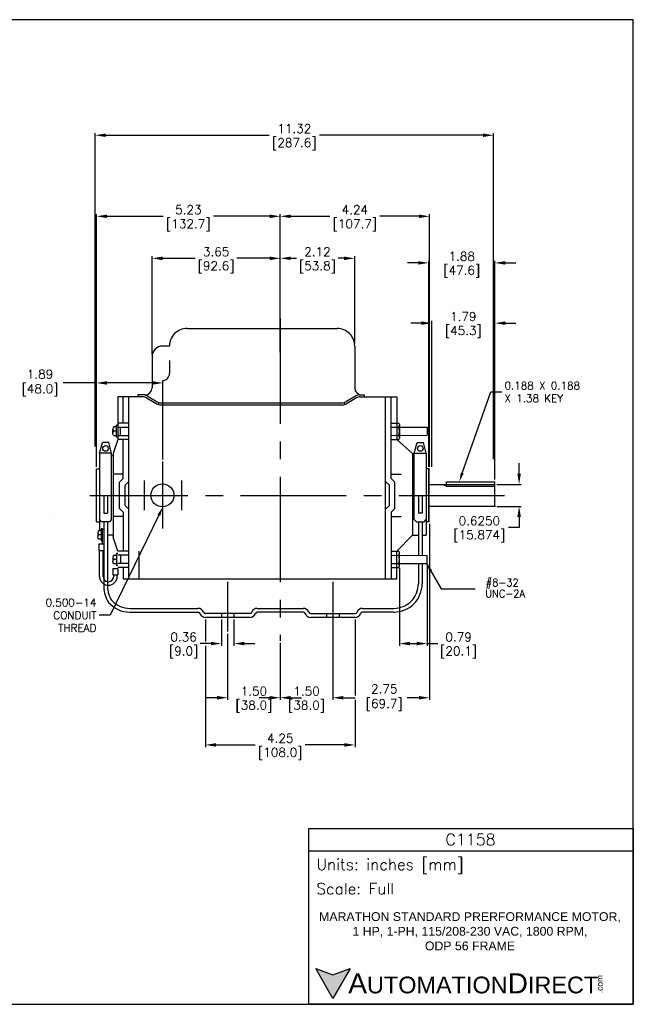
# Model space of a CAD drawing. Extents: x 897.4 to 937.4, y -8.5 to 19.5.
# Tile 2 of 2: x 920 to 937.4, y -8.5 to 19.5. Entities that reach past the tile are written whole.
import ezdxf
from ezdxf import colors
from ezdxf.entities.mleader import LeaderData, LeaderLine
from ezdxf.math import Vec2, Vec3

# ---------------------------------------------------------------- set-up
doc = ezdxf.new("R2010")
doc.units = 0
doc.header["$LTSCALE"] = 4
doc.header["$MEASUREMENT"] = 0
doc.linetypes.add('CENTER2', pattern=[1.125, 0.75, -0.125, 0.125, -0.125])
doc.layers.get('0').update_dxf_attribs({"linetype": 'CONTINUOUS'})
doc.layers.get('DEFPOINTS').update_dxf_attribs({"linetype": 'CONTINUOUS'})
for name, color, linetype in [('CENTER', 40, 'CENTER2'), ('DIMENSIONS', 140, 'CONTINUOUS'), ('DIMENSIONS @ 1', 140, 'CONTINUOUS'), ('TEXT', 140, 'CONTINUOUS')]:
    doc.layers.add(name, color=color, linetype=linetype)
doc.styles.add('\\M+2ABAC\\M+2A6A11', font='txt')
doc.styles.add('ROMANS', font='romans.shx')
doc.styles.get("Standard").update_dxf_attribs({"font": 'romans.shx'})
doc.dimstyles.new('DIMSTYLE_1', dxfattribs={"dimtxt": 0.1, "dimasz": 0.15, "dimexe": 0.18, "dimexo": 0.0625, "dimgap": 0.09, "dimtad": 0, "dimtih": 1, "dimtoh": 1, "dimdec": 3, "dimzin": 4, "dimdsep": 46, "dimtxsty": 'Standard', "dimcen": 0.09, "dimadec": 0, "dimazin": 0, "dimtp": 0.005, "dimtm": 0.005, "dimtfac": 1, "dimtdec": 3, "dimtofl": 0, "dimtmove": 0, "dimatfit": 3, "dimfxl": 0, "dimtolj": 1, "dimtzin": 4, "dimarcsym": 0})
doc.dimstyles.get("Standard").update_dxf_attribs({"dimtxt": 0.25, "dimasz": 0.3, "dimexe": 0.0625, "dimexo": 0.0625, "dimgap": 0.0625, "dimtad": 0, "dimtih": 1, "dimtoh": 1, "dimzin": 0, "dimdsep": 46, "dimtxsty": 'Standard', "dimcen": 0, "dimadec": 0, "dimazin": 0, "dimtfac": 1, "dimtofl": 0, "dimtmove": 0, "dimatfit": 3, "dimfxl": 0, "dimtolj": 1, "dimtzin": 0, "dimarcsym": 0})

# ---------------------------------------------------------------- blocks, each defined once
blk = doc.blocks.new('*D34')
at = {"layer": 'DEFPOINTS', "color": 0}
for p in [(933.435, 16.18), (922.112, 7.265), (933.435, 6.902)]:
    blk.add_point(p, dxfattribs=at)
at = {"layer": 'DIMENSIONS', "color": 0, "lineweight": -2}
for p, q in [((922.112, 7.327), (922.112, 16.242)), ((933.435, 6.965), (933.435, 16.242)), ((922.412, 16.18), (927.062, 16.18)), ((933.135, 16.18), (928.485, 16.18))]:
    blk.add_line(p, q, dxfattribs=at)
at = {"layer": 'DIMENSIONS', "color": 0}
for points in [[(922.412, 16.23), (922.412, 16.13), (922.112, 16.18)], [(933.135, 16.23), (933.135, 16.13), (933.435, 16.18)]]:
    blk.add_solid(points, dxfattribs=at)
at = {"layer": 'DIMENSIONS', "color": 0, "char_height": 0.25, "attachment_point": 5}
for s, insert in [('\\A1;11.32', (927.774, 16.367)), ('\\A1;[287.6]', (927.774, 15.927))]:
    blk.add_mtext(s, dxfattribs=dict(at, insert=insert))
blk = doc.blocks.new('*D7')
at = {"layer": 'DEFPOINTS', "color": 0}
for p in [(925.879, 2.067), (927.374, 1.804), (927.374, 0.184)]:
    blk.add_point(p, dxfattribs=at)
at = {"layer": 'DIMENSIONS', "color": 0, "lineweight": -2}
for p, q in [((925.879, 2.004), (925.879, 0.121)), ((927.374, 1.742), (927.374, 0.121)), ((925.579, 0.184), (925.279, 0.184)), ((927.674, 0.184), (927.974, 0.184))]:
    blk.add_line(p, q, dxfattribs=at)
at = {"layer": 'DIMENSIONS', "color": 0}
for points in [[(925.579, 0.234), (925.579, 0.134), (925.879, 0.184)], [(927.674, 0.234), (927.674, 0.134), (927.374, 0.184)]]:
    blk.add_solid(points, dxfattribs=at)
at = {"layer": 'DIMENSIONS', "color": 0, "char_height": 0.25, "attachment_point": 5}
for s, insert in [('\\A1;1.50', (926.626, 0.371)), ('\\A1;[38.0]', (926.626, -0.069))]:
    blk.add_mtext(s, dxfattribs=dict(at, insert=insert))
blk = doc.blocks.new('*D8')
at = {"layer": 'DEFPOINTS', "color": 0}
for p in [(931.615, 5.19), (928.869, 2.567), (931.615, 0.184)]:
    blk.add_point(p, dxfattribs=at)
at = {"layer": 'DIMENSIONS', "color": 0, "lineweight": -2}
for p, q in [((931.615, 5.127), (931.615, 0.121)), ((928.869, 2.504), (928.869, 0.121)), ((929.169, 0.184), (929.503, 0.184)), ((931.315, 0.184), (930.985, 0.184))]:
    blk.add_line(p, q, dxfattribs=at)
at = {"layer": 'DIMENSIONS', "color": 0}
for points in [[(929.169, 0.234), (929.169, 0.134), (928.869, 0.184)], [(931.315, 0.234), (931.315, 0.134), (931.615, 0.184)]]:
    blk.add_solid(points, dxfattribs=at)
at = {"layer": 'DIMENSIONS', "color": 0, "insert": (930.244, 0.184), "char_height": 0.25, "attachment_point": 5}
blk.add_mtext('\\A1; 2.75\\P [69.7]', dxfattribs=at)
blk = doc.blocks.new('*D9')
at = {"layer": 'DEFPOINTS', "color": 0}
for p in [(930.76, 3.945), (931.551, 4.004), (931.551, 1.725)]:
    blk.add_point(p, dxfattribs=at)
at = {"layer": 'DIMENSIONS', "color": 0, "lineweight": -2}
for p, q in [((931.551, 3.942), (931.551, 1.662)), ((930.76, 3.883), (930.76, 1.662)), ((931.06, 1.725), (931.251, 1.725)), ((931.551, 1.725), (931.851, 1.725))]:
    blk.add_line(p, q, dxfattribs=at)
at = {"layer": 'DIMENSIONS', "color": 0}
for points in [[(931.06, 1.775), (931.06, 1.675), (930.76, 1.725)], [(931.251, 1.775), (931.251, 1.675), (931.551, 1.725)]]:
    blk.add_solid(points, dxfattribs=at)
at = {"layer": 'DIMENSIONS', "color": 0, "char_height": 0.25, "attachment_point": 5}
for s, insert in [('\\A1;0.79', (932.443, 1.912)), ('\\A1;[20.1]', (932.443, 1.472))]:
    blk.add_mtext(s, dxfattribs=dict(at, insert=insert))
blk = doc.blocks.new('*D10')
at = {"layer": 'DEFPOINTS', "color": 0}
for p in [(933.471, 6.252), (933.471, 5.627), (934.163, 5.627)]:
    blk.add_point(p, dxfattribs=at)
at = {"layer": 'DIMENSIONS', "color": 0, "lineweight": -2}
for p, q in [((934.163, 6.552), (934.163, 6.852)), ((933.533, 6.252), (934.225, 6.252)), ((933.533, 5.627), (934.225, 5.627)), ((934.163, 5.327), (934.163, 5.027)), ((934.163, 5.027), (933.863, 5.027))]:
    blk.add_line(p, q, dxfattribs=at)
at = {"layer": 'DIMENSIONS', "color": 0}
for points in [[(934.113, 6.552), (934.213, 6.552), (934.163, 6.252)], [(934.113, 5.327), (934.213, 5.327), (934.163, 5.627)]]:
    blk.add_solid(points, dxfattribs=at)
at = {"layer": 'DIMENSIONS', "color": 0, "char_height": 0.25, "attachment_point": 5}
for s, insert in [('\\A1;0.6250', (933.033, 5.215)), ('\\A1;[15.874]', (933.033, 4.774))]:
    blk.add_mtext(s, dxfattribs=dict(at, insert=insert))
blk = doc.blocks.new('*D32')
at = {"layer": 'DEFPOINTS', "color": 0}
for p in [(927.374, 12.68), (923.729, 9.885), (927.374, 9.946)]:
    blk.add_point(p, dxfattribs=at)
at = {"layer": 'DIMENSIONS', "color": 0, "lineweight": -2}
for p, q in [((923.729, 9.948), (923.729, 12.742)), ((924.029, 12.68), (924.959, 12.68)), ((927.074, 12.68), (926.144, 12.68)), ((927.374, 10.008), (927.374, 12.742))]:
    blk.add_line(p, q, dxfattribs=at)
at = {"layer": 'DIMENSIONS', "color": 0}
for points in [[(924.029, 12.73), (924.029, 12.63), (923.729, 12.68)], [(927.074, 12.73), (927.074, 12.63), (927.374, 12.68)]]:
    blk.add_solid(points, dxfattribs=at)
at = {"layer": 'DIMENSIONS', "color": 0, "char_height": 0.25, "attachment_point": 5}
for s, insert in [('\\A1;3.65', (925.551, 12.867)), ('\\A1;[92.6]', (925.551, 12.427))]:
    blk.add_mtext(s, dxfattribs=dict(at, insert=insert))
blk = doc.blocks.new('*D21')
at = {"layer": 'DEFPOINTS', "color": 0}
for p in [(922.148, 9.136), (924.039, 6.901), (922.148, 6.69)]:
    blk.add_point(p, dxfattribs=at)
at = {"layer": 'DIMENSIONS', "color": 0, "lineweight": -2}
for p, q in [((922.148, 9.136), (921.201, 9.136)), ((922.148, 6.753), (922.148, 9.199)), ((923.739, 9.136), (922.448, 9.136)), ((924.039, 6.963), (924.039, 9.199))]:
    blk.add_line(p, q, dxfattribs=at)
at = {"layer": 'DIMENSIONS', "color": 0}
for points in [[(922.448, 9.186), (922.448, 9.086), (922.148, 9.136)], [(923.739, 9.186), (923.739, 9.086), (924.039, 9.136)]]:
    blk.add_solid(points, dxfattribs=at)
at = {"layer": 'DIMENSIONS', "color": 0, "insert": (920.46, 9.136), "char_height": 0.25, "attachment_point": 5}
blk.add_mtext('\\A1; 1.89\\P [48.0]', dxfattribs=at)
blk = doc.blocks.new('*D35')
at = {"layer": 'DEFPOINTS', "color": 0}
for p in [(929.49, 12.68), (927.374, 10.686), (929.49, 10.186)]:
    blk.add_point(p, dxfattribs=at)
at = {"layer": 'DIMENSIONS', "color": 0, "lineweight": -2}
for p, q in [((927.374, 10.748), (927.374, 12.742)), ((927.674, 12.68), (927.84, 12.68)), ((929.19, 12.68), (929.024, 12.68)), ((929.49, 10.248), (929.49, 12.742))]:
    blk.add_line(p, q, dxfattribs=at)
at = {"layer": 'DIMENSIONS', "color": 0}
for points in [[(927.674, 12.73), (927.674, 12.63), (927.374, 12.68)], [(929.19, 12.73), (929.19, 12.63), (929.49, 12.68)]]:
    blk.add_solid(points, dxfattribs=at)
at = {"layer": 'DIMENSIONS', "color": 0, "char_height": 0.25, "attachment_point": 5}
for s, insert in [('\\A1;2.12', (928.432, 12.867)), ('\\A1;[53.8]', (928.432, 12.427))]:
    blk.add_mtext(s, dxfattribs=dict(at, insert=insert))
blk = doc.blocks.new('*D16')
at = {"layer": 'DEFPOINTS', "color": 0}
for p in [(933.471, 12.55), (931.595, 6.69), (933.471, 6.327)]:
    blk.add_point(p, dxfattribs=at)
at = {"layer": 'DIMENSIONS', "color": 0, "lineweight": -2}
for p, q in [((931.595, 6.753), (931.595, 12.612)), ((933.471, 6.39), (933.471, 12.612)), ((931.295, 12.55), (930.995, 12.55)), ((933.771, 12.55), (934.071, 12.55))]:
    blk.add_line(p, q, dxfattribs=at)
at = {"layer": 'DIMENSIONS', "color": 0}
for points in [[(931.295, 12.6), (931.295, 12.5), (931.595, 12.55)], [(933.771, 12.6), (933.771, 12.5), (933.471, 12.55)]]:
    blk.add_solid(points, dxfattribs=at)
at = {"layer": 'DIMENSIONS', "color": 0, "char_height": 0.25, "attachment_point": 5}
for s, insert in [('\\A1;1.88', (932.533, 12.737)), ('\\A1;[47.6]', (932.533, 12.297))]:
    blk.add_mtext(s, dxfattribs=dict(at, insert=insert))
blk = doc.blocks.new('*D17')
at = {"layer": 'DEFPOINTS', "color": 0}
for p in [(933.471, 10.837), (931.686, 6.69), (933.471, 6.327)]:
    blk.add_point(p, dxfattribs=at)
at = {"layer": 'DIMENSIONS', "color": 0, "lineweight": -2}
for p, q in [((931.386, 10.837), (931.086, 10.837)), ((931.686, 6.753), (931.686, 10.9)), ((933.471, 6.39), (933.471, 10.9)), ((933.771, 10.837), (934.071, 10.837))]:
    blk.add_line(p, q, dxfattribs=at)
at = {"layer": 'DIMENSIONS', "color": 0}
for points in [[(931.386, 10.887), (931.386, 10.787), (931.686, 10.837)], [(933.771, 10.887), (933.771, 10.787), (933.471, 10.837)]]:
    blk.add_solid(points, dxfattribs=at)
at = {"layer": 'DIMENSIONS', "color": 0, "char_height": 0.25, "attachment_point": 5}
for s, insert in [('\\A1;1.79', (932.578, 11.025)), ('\\A1;[45.3]', (932.578, 10.584))]:
    blk.add_mtext(s, dxfattribs=dict(at, insert=insert))
blk = doc.blocks.new('*D37')
at = {"layer": 'DEFPOINTS', "color": 0}
for p in [(931.615, 13.875), (927.374, 10.686), (931.615, 6.69)]:
    blk.add_point(p, dxfattribs=at)
at = {"layer": 'DIMENSIONS', "color": 0, "lineweight": -2}
for p, q in [((927.374, 10.748), (927.374, 13.938)), ((927.674, 13.875), (928.783, 13.875)), ((931.315, 13.875), (930.206, 13.875)), ((931.615, 6.753), (931.615, 13.938))]:
    blk.add_line(p, q, dxfattribs=at)
at = {"layer": 'DIMENSIONS', "color": 0}
for points in [[(927.674, 13.925), (927.674, 13.825), (927.374, 13.875)], [(931.315, 13.925), (931.315, 13.825), (931.615, 13.875)]]:
    blk.add_solid(points, dxfattribs=at)
at = {"layer": 'DIMENSIONS', "color": 0, "char_height": 0.25, "attachment_point": 5}
for s, insert in [('\\A1;4.24', (929.495, 14.063)), ('\\A1;[107.7]', (929.495, 13.622))]:
    blk.add_mtext(s, dxfattribs=dict(at, insert=insert))
blk = doc.blocks.new('*D18')
at = {"layer": 'DEFPOINTS', "color": 0}
for p in [(928.869, 2.067), (927.374, 1.804), (928.869, 0.184)]:
    blk.add_point(p, dxfattribs=at)
at = {"layer": 'DIMENSIONS', "color": 0, "lineweight": -2}
for p, q in [((928.869, 2.004), (928.869, 0.121)), ((927.374, 1.742), (927.374, 0.121)), ((927.074, 0.184), (926.774, 0.184)), ((929.169, 0.184), (929.469, 0.184))]:
    blk.add_line(p, q, dxfattribs=at)
at = {"layer": 'DIMENSIONS', "color": 0}
for points in [[(927.074, 0.234), (927.074, 0.134), (927.374, 0.184)], [(929.169, 0.234), (929.169, 0.134), (928.869, 0.184)]]:
    blk.add_solid(points, dxfattribs=at)
at = {"layer": 'DIMENSIONS', "color": 0, "char_height": 0.25, "attachment_point": 5}
for s, insert in [('\\A1;1.50', (928.122, 0.371)), ('\\A1;[38.0]', (928.122, -0.069))]:
    blk.add_mtext(s, dxfattribs=dict(at, insert=insert))
blk = doc.blocks.new('*D36')
at = {"layer": 'DEFPOINTS', "color": 0}
for p in [(922.148, 13.875), (927.374, 10.686), (922.148, 6.69)]:
    blk.add_point(p, dxfattribs=at)
at = {"layer": 'DIMENSIONS', "color": 0, "lineweight": -2}
for p, q in [((922.148, 6.753), (922.148, 13.938)), ((922.448, 13.875), (924.05, 13.875)), ((927.074, 13.875), (925.472, 13.875)), ((927.374, 10.748), (927.374, 13.938))]:
    blk.add_line(p, q, dxfattribs=at)
at = {"layer": 'DIMENSIONS', "color": 0}
for points in [[(922.448, 13.925), (922.448, 13.825), (922.148, 13.875)], [(927.074, 13.925), (927.074, 13.825), (927.374, 13.875)]]:
    blk.add_solid(points, dxfattribs=at)
at = {"layer": 'DIMENSIONS', "color": 0, "char_height": 0.25, "attachment_point": 5}
for s, insert in [('\\A1;5.23', (924.761, 14.063)), ('\\A1;[132.7]', (924.761, 13.622))]:
    blk.add_mtext(s, dxfattribs=dict(at, insert=insert))
blk = doc.blocks.new('*D19')
at = {"layer": 'DEFPOINTS', "color": 0}
for p in [(925.701, 2.469), (926.056, 2.469), (925.701, 1.725)]:
    blk.add_point(p, dxfattribs=at)
at = {"layer": 'DIMENSIONS', "color": 0, "lineweight": -2}
for p, q in [((925.701, 2.406), (925.701, 1.662)), ((926.056, 2.406), (926.056, 1.662)), ((925.401, 1.725), (925.101, 1.725)), ((926.356, 1.725), (926.656, 1.725))]:
    blk.add_line(p, q, dxfattribs=at)
at = {"layer": 'DIMENSIONS', "color": 0}
for points in [[(925.401, 1.775), (925.401, 1.675), (925.701, 1.725)], [(926.356, 1.775), (926.356, 1.675), (926.056, 1.725)]]:
    blk.add_solid(points, dxfattribs=at)
at = {"layer": 'DIMENSIONS', "color": 0, "char_height": 0.25, "attachment_point": 5}
for s, insert in [('\\A1;0.36', (924.628, 1.912)), ('\\A1;[9.0]', (924.628, 1.472))]:
    blk.add_mtext(s, dxfattribs=dict(at, insert=insert))
blk = doc.blocks.new('*D20')
at = {"layer": 'DEFPOINTS', "color": 0}
for p in [(925.248, 2.469), (929.5, 2.469), (929.5, -1.158)]:
    blk.add_point(p, dxfattribs=at)
at = {"layer": 'DIMENSIONS', "color": 0, "lineweight": -2}
for p, q in [((925.248, 2.406), (925.248, 1.787)), ((929.5, 2.406), (929.5, 0.246)), ((925.248, 1.662), (925.248, -1.22)), ((929.5, 0.121), (929.5, -1.22)), ((925.548, -1.158), (926.663, -1.158)), ((929.2, -1.158), (928.085, -1.158))]:
    blk.add_line(p, q, dxfattribs=at)
at = {"layer": 'DIMENSIONS', "color": 0}
for points in [[(925.548, -1.108), (925.548, -1.208), (925.248, -1.158)], [(929.2, -1.108), (929.2, -1.208), (929.5, -1.158)]]:
    blk.add_solid(points, dxfattribs=at)
at = {"layer": 'DIMENSIONS', "color": 0, "char_height": 0.25, "attachment_point": 5}
for s, insert in [('\\A1;4.25', (927.374, -0.97)), ('\\A1;[108.0]', (927.374, -1.411))]:
    blk.add_mtext(s, dxfattribs=dict(at, insert=insert))

msp = doc.modelspace()

# ---------------------------------------------------------------- hatches: boundary and pattern name
at = {"layer": 'TEXT'}
msp.add_hatch(color=256, dxfattribs=at).paths.add_polyline_path([(929.36413, -7.5143), (928.87304, -7.69305), (928.38194, -7.5143), (928.87304, -8.36491)])

# ---------------------------------------------------------------- linework, layer by layer
for p, q in [((924.72628, 10.68575), (928.99001, 10.68575)), ((924.2261, 10.18558), (924.0287, 10.18558)), ((929.49018, 10.18558), (929.49018, 8.99364)), ((923.7286, 9.88547), (923.7286, 8.99472)), ((924.2261, 9.77558), (924.2261, 9.40241)), ((922.75954, 8.74158), (922.75954, 7.53041)), ((923.47248, 8.74158), (922.75954, 8.74158)), ((922.91336, 7.99058), (922.91336, 8.74158)), ((923.07341, 3.56881), (923.07341, 8.74158)), ((923.32346, 8.79588), (923.32346, 8.74158)), ((923.52853, 8.79588), (923.32346, 8.79588)), ((923.57374, 8.71406), (923.86358, 8.54398)), ((923.5885, 8.76836), (923.87834, 8.59827)), ((929.52757, 8.76836), (929.23775, 8.59827)), ((929.54232, 8.71406), (929.25249, 8.54398)), ((929.62883, 8.79588), (929.75526, 8.79588)), ((929.64359, 8.74158), (930.68386, 8.74158)), ((929.75526, 8.79588), (929.75526, 8.74181)), ((930.36998, 3.56881), (930.36998, 8.74158)), ((930.53004, 6.41787), (930.53004, 8.74158)), ((930.68386, 8.74158), (930.68386, 7.53041)), ((923.91237, 8.52346), (923.92714, 8.57775)), ((923.92523, 8.57075), (929.1366, 8.57075)), ((923.96288, 8.51646), (929.15319, 8.51646)), ((929.18895, 8.57775), (929.20371, 8.52346)), ((922.70279, 7.88404), (922.64777, 7.88404)), ((922.71779, 7.58994), (922.71779, 7.93105)), ((922.7578, 7.93105), (922.71779, 7.93105)), ((923.07341, 7.99058), (922.75954, 7.99058)), ((922.75954, 7.87553), (923.07341, 7.87553)), ((922.83333, 7.64546), (922.83333, 7.87553)), ((930.53004, 7.99057), (930.7401, 7.99057)), ((930.53004, 7.87553), (931.55105, 7.87553)), ((930.7401, 7.99057), (930.76011, 7.95592)), ((930.76011, 7.95592), (930.76011, 7.56506)), ((931.55105, 7.87553), (931.55105, 7.64888)), ((922.61776, 7.69872), (922.61776, 7.82227)), ((922.71779, 7.76049), (922.64777, 7.76049)), ((922.64777, 7.63695), (922.70529, 7.63695)), ((922.7578, 7.58994), (922.71779, 7.58994)), ((922.75954, 7.64546), (923.07341, 7.64546)), ((930.53004, 7.64546), (931.55105, 7.64888)), ((930.7401, 7.53041), (930.76011, 7.56506)), ((922.23713, 7.13515), (922.31947, 7.4424)), ((922.49892, 7.4424), (922.31947, 7.4424)), ((922.58125, 7.13515), (922.49892, 7.4424)), ((922.75954, 7.53041), (922.62826, 7.13028)), ((923.07341, 7.53041), (922.75954, 7.53041)), ((922.91336, 6.41787), (922.91336, 7.53041)), ((930.53004, 7.53041), (930.7401, 7.53041)), ((930.68386, 7.53041), (931.13513, 7.13028)), ((931.18216, 7.13515), (931.26448, 7.4424)), ((931.26448, 7.4424), (931.44393, 7.4424)), ((931.52627, 7.13515), (931.44393, 7.4424)), ((922.23713, 7.13515), (922.23713, 4.94302)), ((922.58125, 7.13515), (922.23713, 7.13515)), ((922.58125, 5.24963), (922.58125, 7.13515)), ((922.62826, 7.06776), (922.58125, 7.06776)), ((922.62826, 7.13028), (922.62826, 4.74945)), ((931.13513, 7.13028), (931.18216, 7.13028)), ((931.13513, 7.13028), (931.13513, 4.81198)), ((931.18216, 7.13515), (931.52627, 7.13515)), ((931.18216, 5.24963), (931.18216, 7.13515)), ((931.52627, 7.13515), (931.52627, 4.81198)), ((922.1481, 5.18961), (922.1481, 6.69013)), ((922.1481, 6.69013), (922.23713, 6.69013)), ((922.91336, 6.54008), (922.62826, 6.54008)), ((930.53004, 6.54008), (930.81513, 6.54008)), ((931.61529, 6.69013), (931.52627, 6.69013)), ((931.59529, 5.18961), (931.59529, 6.69013)), ((931.6099, 5.18961), (931.6099, 6.69013)), ((922.91336, 6.41787), (922.80832, 6.31283)), ((922.80832, 5.56689), (922.80832, 6.31283)), ((923.07341, 6.33501), (922.96838, 6.22998)), ((922.96838, 5.64977), (922.96838, 6.22998)), ((930.36998, 6.33501), (930.47501, 6.22998)), ((930.47501, 5.64977), (930.47501, 6.22998)), ((930.53004, 6.41787), (930.63507, 6.31283)), ((930.63507, 5.56689), (930.63507, 6.31283)), ((931.6153, 6.25234), (933.47086, 6.25234)), ((932.07884, 6.2069), (931.9691, 6.25234)), ((932.08799, 6.32738), (933.47086, 6.32738)), ((932.08799, 6.32738), (932.08799, 6.25234)), ((932.08799, 6.25234), (932.08799, 6.20409)), ((932.09798, 6.20308), (933.47086, 6.20308)), ((933.47086, 5.62738), (933.47086, 6.32738)), ((922.35567, 5.93987), (922.35567, 5.43284)), ((922.4627, 5.93987), (922.4627, 5.43284)), ((931.3007, 5.93987), (931.3007, 5.43284)), ((931.40773, 5.93987), (931.40773, 5.43284)), ((923.07341, 5.54473), (922.96838, 5.64977)), ((930.36998, 5.54473), (930.47501, 5.64977)), ((931.6153, 5.62738), (933.49086, 5.62738)), ((922.35567, 5.43284), (922.4627, 5.43284)), ((922.91336, 5.33966), (922.62826, 5.33966)), ((922.91336, 5.46185), (922.80832, 5.56689)), ((922.91336, 5.46185), (922.91336, 4.34932)), ((930.53004, 5.46185), (930.63507, 5.56689)), ((930.53004, 5.46185), (930.53004, 3.56881)), ((930.53004, 5.33966), (930.81513, 5.33966)), ((931.40773, 5.43284), (931.3007, 5.43284)), ((922.1481, 5.18961), (922.23713, 5.18961)), ((922.29715, 5.18961), (922.23713, 5.24963)), ((922.52123, 5.18961), (922.29715, 5.18961)), ((922.35568, 5.18961), (922.36118, 3.33576)), ((922.46271, 5.18961), (922.46271, 3.34858)), ((922.58125, 5.24963), (922.52123, 5.18961)), ((931.18216, 5.24963), (931.24217, 5.18961)), ((931.24217, 5.18961), (931.46625, 5.18961)), ((931.30068, 5.18961), (931.30068, 4.23277)), ((931.40772, 5.18961), (931.40772, 4.23241)), ((931.46625, 5.18961), (931.52627, 5.24963)), ((931.6099, 5.18961), (931.52627, 5.18961)), ((922.18561, 4.88125), (922.18561, 4.75771)), ((922.21562, 4.94302), (922.27064, 4.94302)), ((922.28564, 4.81948), (922.21562, 4.81948)), ((922.32566, 4.99004), (922.28564, 4.99004)), ((922.28564, 4.99004), (922.28564, 4.64892)), ((922.32566, 4.55798), (922.32566, 4.99004)), ((922.32566, 4.97653), (922.35567, 4.97653)), ((922.62826, 4.81198), (922.46271, 4.81198)), ((930.68386, 4.34931), (931.13513, 4.81198)), ((931.13513, 4.81198), (931.30068, 4.81198)), ((931.40772, 4.81198), (931.52627, 4.81198)), ((922.27064, 4.69594), (922.21562, 4.69594)), ((922.21562, 4.55798), (922.35567, 4.55798)), ((922.21562, 4.55798), (922.21562, 4.37543)), ((922.32566, 4.64892), (922.28564, 4.64892)), ((922.75954, 4.34932), (922.62826, 4.74945)), ((922.21562, 4.37543), (922.35567, 4.37543)), ((922.23563, 3.63561), (922.23563, 4.37543)), ((922.33566, 3.63561), (922.33566, 4.37543)), ((922.64777, 4.24278), (922.70529, 4.24278)), ((922.7578, 4.2898), (922.71779, 4.2898)), ((922.71779, 4.2898), (922.71779, 3.94868)), ((923.07341, 4.34932), (922.75954, 4.34932)), ((923.07341, 4.23428), (922.75954, 4.23428)), ((922.83333, 4.23428), (922.83333, 4.0042)), ((923.35954, 3.56881), (923.35954, 4.34932)), ((930.53004, 4.34931), (930.7401, 4.34931)), ((930.53004, 4.23428), (931.55105, 4.23086)), ((930.68386, 3.56881), (930.68386, 4.34931)), ((930.7401, 4.34931), (930.76011, 4.31466)), ((930.76011, 3.92381), (930.76011, 4.31466)), ((931.55105, 4.0042), (931.55105, 4.23086)), ((922.61776, 4.18101), (922.61776, 4.05747)), ((922.71779, 4.11924), (922.64777, 4.11924)), ((922.70279, 3.9957), (922.64777, 3.9957)), ((922.7578, 3.94868), (922.71779, 3.94868)), ((923.07341, 4.0042), (922.75954, 4.0042)), ((930.53004, 4.0042), (931.55105, 4.0042)), ((930.7401, 3.88916), (930.76011, 3.92381)), ((931.30068, 4.0042), (931.30068, 3.42617)), ((931.40772, 4.0042), (931.40772, 3.42617)), ((922.6195, 3.85775), (922.75954, 3.85775)), ((922.6195, 3.85775), (922.6195, 3.67519)), ((922.6195, 3.67519), (922.75954, 3.67519)), ((922.6395, 3.63561), (922.6395, 3.67519)), ((922.73954, 3.63561), (922.73954, 3.67519)), ((923.07341, 3.88916), (922.75954, 3.88916)), ((922.75954, 3.85775), (922.75954, 3.67519)), ((922.91336, 3.88916), (922.91336, 3.56881)), ((930.53004, 3.88916), (930.7401, 3.88916)), ((922.91336, 3.56881), (930.68386, 3.56881)), ((922.69685, 2.72594), (922.69795, 2.72594)), ((923.09722, 2.6189), (925.03476, 2.61889)), ((923.09737, 2.72594), (925.03476, 2.72593)), ((926.50864, 2.57587), (925.24838, 2.57587)), ((925.70095, 2.57587), (925.70095, 2.46884)), ((926.05608, 2.57587), (926.05608, 2.46884)), ((926.72225, 2.72593), (928.02571, 2.72593)), ((928.02571, 2.61889), (926.72225, 2.61889)), ((928.23933, 2.57587), (929.49959, 2.57587)), ((928.6919, 2.57587), (928.6919, 2.46884)), ((929.04703, 2.57587), (929.04703, 2.46884)), ((929.7132, 2.72593), (930.60044, 2.72593)), ((930.60044, 2.61889), (929.7132, 2.61889)), ((926.50864, 2.46884), (925.24838, 2.46884)), ((929.49959, 2.46884), (928.23933, 2.46884))]:
    msp.add_line(p, q)
for centre, radius in [((922.40919, 7.27378), 0.08003), ((931.3542, 7.27378), 0.08003), ((924.02315, 5.93987), 0.32812)]:
    msp.add_circle(centre, radius)
for centre, radius, start, end in [((924.72628, 10.18558), 0.50017, 90.000034, 180.000068), ((928.99001, 10.18558), 0.50017, 0, 90.000034), ((924.0287, 9.88547), 0.3001, 90.000034, 180.000068), ((924.02605, 9.40473), 0.20007, 270.000109, 0.000137), ((923.52853, 8.99596), 0.20007, 270.000109, 359.644046), ((929.69024, 8.99596), 0.20007, 180.663161, 270.000109), ((923.47248, 8.54151), 0.20007, 59.592789, 90.000034), ((923.48724, 8.59581), 0.20007, 59.592789, 90.000034), ((929.62883, 8.59581), 0.20007, 90.000034, 120.407211), ((929.64359, 8.54151), 0.20007, 90.000034, 120.407211), ((923.96484, 8.71651), 0.20007, 239.59298, 270.000109), ((923.9796, 8.77082), 0.20007, 239.59298, 270.000109), ((929.13647, 8.77082), 0.20007, 270.000109, 300.407211), ((929.15123, 8.71651), 0.20007, 270.000109, 300.407211), ((922.70279, 7.89904), 0.015, 269.999966, 0), ((930.66743, 7.93305), 0.09269, 321.642011, 0.000137), ((930.41938, 7.7605), 0.34074, 340.268386, 19.731614), ((922.70279, 7.62195), 0.015, 0, 90.000034), ((930.66743, 7.58793), 0.09269, 0, 38.358016), ((932.09798, 6.2531), 0.05002, 247.499867, 270.000109), ((922.27064, 4.95803), 0.015, 269.999966, 0), ((922.27064, 4.68093), 0.015, 0, 90.000034), ((922.70279, 4.25779), 0.015, 269.999966, 0), ((930.66743, 4.29179), 0.09269, 321.642011, 0.000137), ((930.41938, 4.11925), 0.34074, 340.268386, 19.731614), ((922.70279, 3.98069), 0.015, 0, 90.000034), ((930.66743, 3.94668), 0.09269, 0, 38.358016), ((922.48758, 3.63561), 0.25196, 180, 0), ((922.48758, 3.63561), 0.15192, 180, 0), ((930.60044, 3.42617), 0.80728, 270.000109, 0.000137), ((930.60044, 3.42617), 0.70024, 270.000109, 0.000137), ((923.16846, 3.33576), 0.80728, 180.00007, 213.237869), ((923.16295, 3.34858), 0.70024, 180.00007, 215.104478), ((923.09966, 3.42617), 0.80728, 221.308186, 270.000002), ((923.09966, 3.42617), 0.70024, 223.304431, 270.000002), ((925.03476, 2.55887), 0.16706, 19.8288, 90.000034), ((925.03476, 2.55887), 0.06002, 19.829528, 90.000034), ((925.24838, 2.63589), 0.16706, 199.828184, 270.000109), ((925.24838, 2.63589), 0.06002, 199.827186, 270.000109), ((926.50864, 2.63589), 0.06002, 270.000109, 340.172196), ((926.50864, 2.63589), 0.16706, 270.000109, 340.171816), ((926.72225, 2.55887), 0.16706, 90.000034, 160.171214), ((926.72225, 2.55887), 0.06002, 90.000034, 160.170482), ((928.02571, 2.55887), 0.16706, 19.8288, 90.000034), ((928.02571, 2.55887), 0.06002, 19.829528, 90.000034), ((928.23933, 2.63589), 0.16706, 199.828184, 270.000109), ((928.23933, 2.63589), 0.06002, 199.827804, 270.000109), ((929.49959, 2.63589), 0.06002, 270.000109, 340.172196), ((929.49959, 2.63589), 0.16706, 270.000109, 340.171816), ((929.7132, 2.55887), 0.16706, 90.000034, 160.171214), ((929.7132, 2.55887), 0.06002, 90.000034, 160.1711)]:
    msp.add_arc(centre, radius, start, end)
for points in [[(922.64777, 7.88404), (922.63777, 7.87167), (922.61776, 7.84697), (922.61776, 7.82227), (922.61776, 7.79756), (922.63776, 7.77285), (922.64777, 7.7605)], [(922.64777, 7.63695), (922.63776, 7.64931), (922.61776, 7.67401), (922.61776, 7.69872), (922.61776, 7.72343), (922.63776, 7.74814), (922.64777, 7.76049)], [(922.21562, 4.94302), (922.20562, 4.93067), (922.18561, 4.90596), (922.18561, 4.88125), (922.18561, 4.85655), (922.20561, 4.83184), (922.21562, 4.81948)], [(922.21562, 4.69594), (922.20562, 4.7083), (922.18561, 4.733), (922.18561, 4.75771), (922.18561, 4.78242), (922.20562, 4.80713), (922.21562, 4.81948)], [(922.64777, 4.24278), (922.63776, 4.23043), (922.61776, 4.20572), (922.61776, 4.18101), (922.61776, 4.15631), (922.63776, 4.1316), (922.64777, 4.11924)], [(922.64777, 3.9957), (922.63777, 4.00806), (922.61776, 4.03276), (922.61776, 4.05747), (922.61776, 4.08218), (922.63776, 4.10689), (922.64777, 4.11924)]]:
    msp.add_open_spline(points, degree=3, knots=[0, 0, 0, 0, 1, 1, 1, 2, 2, 2, 2])
at = {"layer": 'CENTER'}
for p, q in [((927.37399, 10.97028), (927.37399, 1.80447)), ((924.03875, 5.00121), (924.03875, 6.90067)), ((923.50857, 6.36604), (923.50857, 5.51369)), ((924.56893, 6.36604), (924.56893, 5.51369)), ((933.74754, 5.92256), (921.96249, 5.92256)), ((925.87852, 3.48147), (925.87852, 2.06671)), ((928.86946, 3.48147), (928.86946, 2.06671))]:
    msp.add_line(p, q, dxfattribs=at)
at = {"layer": 'DEFPOINTS'}
msp.add_lwpolyline([(897.40933, -8.5339), (937.40933, -8.5339), (937.40933, 19.4661), (897.40933, 19.4661)], close=True, dxfattribs=at)
at = {"layer": 'TEXT'}
for p, q in [((920.87786, 5.39677), (920.87786, 5.39677)), ((920.87786, 5.39677), (920.87786, 5.39677)), ((928.1848, -4.16859), (937.40933, -4.16859))]:
    msp.add_line(p, q, dxfattribs=at)
for points in [[(928.1848, -8.5339), (928.1848, -3.53274), (937.40933, -3.53274), (937.40933, -8.5339)], [(929.36413, -7.5143), (928.87304, -8.36491), (928.38194, -7.5143), (928.87304, -7.69305)]]:
    msp.add_lwpolyline(points, close=True, dxfattribs=at)

# ---------------------------------------------------------------- texts
at = {"layer": 'TEXT', "width": 0.946521}
for s, p in [('#8-32', (933.2123, 3.35202)), ('UNC-2A', (933.19999, 3.0372))]:
    msp.add_text(s, height=0.216375, dxfattribs=at).set_placement(p)
at = {"layer": 'TEXT'}
for s, insert, char_height, width, attachment_point, style in [('C1158', (932.78275, -3.84628), 0.32884, 6.1898885, 5, 'ROMANS'), (' Units: inches [mm]', (928.1848, -4.61053), 0.3179258, 9.2245261, 4, 'ROMANS'), (' Scale: Full', (928.1848, -5.24638), 0.3179258, 9.2245261, 4, 'ROMANS'), ('{\\fArial|b0|i0|c0|p34;     \\H1.2x;A\\H0.8333x;UTOMATION\\H1.2x;D\\H0.8333x;IRECT}', (928.38194, -7.9396), 0.4768887, 8.0783371, 4, '\\M+2ABAC\\M+2A6A11')]:
    msp.add_mtext(s, dxfattribs=dict(at, insert=insert, char_height=char_height, width=width, attachment_point=attachment_point, style=style))
at = {"layer": 'TEXT', "insert": (932.76671, -6.45856), "char_height": 0.25, "width": 8.8960384, "attachment_point": 5}
msp.add_mtext('\\A1;{\\fArial|b0|i0|c0|p34;MARATHON STANDARD PRERFORMANCE MOTOR, \\P1 HP, 1-PH, 115/208-230 VAC, 1800 RPM, \\PODP 56 FRAME}', dxfattribs=at)
at = {"layer": 'TEXT', "insert": (936.36904, -8.21918), "char_height": 0.1716799, "width": 0.508746, "attachment_point": 1, "rotation": 90, "style": '\\M+2ABAC\\M+2A6A11'}
msp.add_mtext('{\\fArial|b0|i0|c0|p34;.com}', dxfattribs=at)

# ---------------------------------------------------------------- dimensions: what is measured, and where the dimension line sits
at = {"layer": 'DIMENSIONS @ 1'}
for base, p1, p2, picture, middle in [((933.4349, 16.17961), (922.11215, 7.26493), (933.4349, 6.90218), '*D34', (927.77352, 16.17961)), ((922.1481, 13.87539), (927.37399, 10.68575), (922.1481, 6.69013), '*D36', (924.76104, 13.87539)), ((931.61529, 13.87539), (927.37399, 10.68575), (931.61529, 6.69013), '*D37', (929.49464, 13.87539)), ((927.37399, 12.67976), (923.7286, 9.88547), (927.37399, 9.94575), '*D32', (925.55129, 12.67976)), ((929.49018, 12.67976), (927.37399, 10.68575), (929.49018, 10.18558), '*D35', (928.43209, 12.67976)), ((933.47086, 12.54982), (931.59529, 6.69013), (933.47086, 6.32738), '*D16', (932.53307, 12.54982)), ((933.47086, 10.83747), (931.68575, 6.69013), (933.47086, 6.32738), '*D17', (932.5783, 10.83747)), ((931.55105, 1.72477), (930.76011, 3.94522), (931.55105, 4.0042), '*D9', (932.44331, 1.72477)), ((925.70095, 1.72477), (926.05608, 2.46884), (925.70095, 2.46884), '*D19', (924.62773, 1.72477)), ((929.49959, -1.1576), (925.24838, 2.46884), (929.49959, 2.46884), '*D20', (927.37398, -1.1576)), ((927.37399, 0.18392), (925.87852, 2.06671), (927.37399, 1.80447), '*D7', (926.62625, 0.18392)), ((928.86946, 0.18392), (927.37399, 1.80447), (928.86946, 2.06671), '*D18', (928.12173, 0.18392))]:
    dim = msp.add_linear_dim(base=base, p1=p1, p2=p2, dimstyle='Standard', override={"dimscale": 1, "dimpost": '\\X', "dimtix": 0, "dimtofl": 0, "dimtmove": 0, "dimatfit": 3}, dxfattribs=at)
    dim.commit()
    dim.dimension.update_dxf_attribs({"geometry": picture, "text_midpoint": middle})
for base, p1, p2, picture, middle in [((922.1481, 9.13638), (924.03875, 6.90067), (922.1481, 6.69013), '*D21', (920.4595, 9.13638)), ((931.61529, 0.18392), (928.86946, 2.56671), (931.61529, 5.18961), '*D8', (930.24365, 0.18392))]:
    dim = msp.add_linear_dim(base=base, p1=p1, p2=p2, text=' <>', dimstyle='Standard', override={"dimscale": 1, "dimpost": '\\X', "dimtix": 0, "dimtofl": 0, "dimtmove": 0, "dimatfit": 3}, dxfattribs=at)
    dim.commit()
    dim.dimension.update_dxf_attribs({"geometry": picture, "text_midpoint": middle, "dimtype": 128})
dim = msp.add_linear_dim(base=(934.16288, 5.62738), p1=(933.47086, 6.25234), p2=(933.47086, 5.62738), angle=90, dimstyle='Standard', override={"dimscale": 1, "dimdec": 4, "dimpost": '\\X', "dimtix": 0, "dimtofl": 0, "dimtmove": 0, "dimatfit": 3}, dxfattribs=at)
dim.commit()
dim.dimension.update_dxf_attribs({"geometry": '*D10', "text_midpoint": (933.03252, 5.02738)})

# ---------------------------------------------------------------- leaders
at = {"layer": 'TEXT'}
msp.add_leader([(931.53105, 4.0042), (931.94997, 3.28003), (932.91673, 3.28003)], dimstyle='DIMSTYLE_1', override={"dimasz": 0.25}, dxfattribs=at)
ml = msp.add_multileader_mtext('Standard', dxfattribs=at)
ml.set_content('0.188 X 0.188\\PX 1.38 KEY', color=256)
ml.set_leader_properties()
ml.build(insert=Vec2(0, 0))
ml.multileader.update_dxf_attribs({"text_left_attachment_type": 2, "text_right_attachment_type": 2, "dogleg_length": 0.36, "arrow_head_size": 0.25965})
ctx = ml.context
ctx.base_point, ctx.char_height, ctx.arrow_head_size, ctx.landing_gap_size, ctx.plane_origin = Vec3(933.66888, 8.88002), 0.216375, 0.25965, 0.0779, Vec3(932.46316, 6.24154)
ctx.left_attachment, ctx.right_attachment = 2, 2
notes = []
notes.append((ctx, [(0, (1, 1, 0), (933.3573, 8.88002), (1, 0), 0.31158, [(0, [(932.46316, 6.32944)], 0, [])])]))
ctx.mtext.insert, ctx.mtext.flow_direction = Vec3(933.74677, 9.16852), 5
ml = msp.add_multileader_mtext('Standard', dxfattribs=at)
ml.set_content('0.500-14\\PCONDUIT\\PTHREAD', color=256)
ml.set_leader_properties()
ml.build(insert=Vec2(0, 0))
ml.multileader.update_dxf_attribs({"text_left_attachment_type": 2, "text_right_attachment_type": 2, "dogleg_length": 0.36, "arrow_head_size": 0.25965})
ctx = ml.context
ctx.base_point, ctx.char_height, ctx.arrow_head_size, ctx.landing_gap_size, ctx.plane_origin = Vec3(920.5139, 2.52854), 0.216375, 0.25965, 0.0779, Vec3(925.35043, 5.602)
ctx.left_attachment, ctx.right_attachment, ctx.text_align_type = 2, 2, 2
notes.append((ctx, [(1, (1, 1, 0), (922.53711, 2.52854), (-1, 0), 0.31158, [(0, [(924.03875, 5.61212)], 0, [])])]))
ctx.mtext.insert, ctx.mtext.alignment, ctx.mtext.flow_direction = Vec3(922.14763, 2.99735), 3, 5
for ctx, leaders in notes:
    for number, flags, end, landing, length, lines in leaders:
        leader = LeaderData()
        leader.index, (leader.has_last_leader_line, leader.has_dogleg_vector, leader.attachment_direction) = number, flags
        leader.last_leader_point, leader.dogleg_vector, leader.dogleg_length = Vec3(end), Vec3(landing), length
        for number, points, colour, breaks in lines:
            line = LeaderLine()
            line.index, line.vertices, line.color, line.breaks = number, Vec3.list(points), colors.encode_raw_color(colour), breaks
            leader.lines.append(line)
        ctx.leaders.append(leader)

doc.saveas('drawing.dxf')
